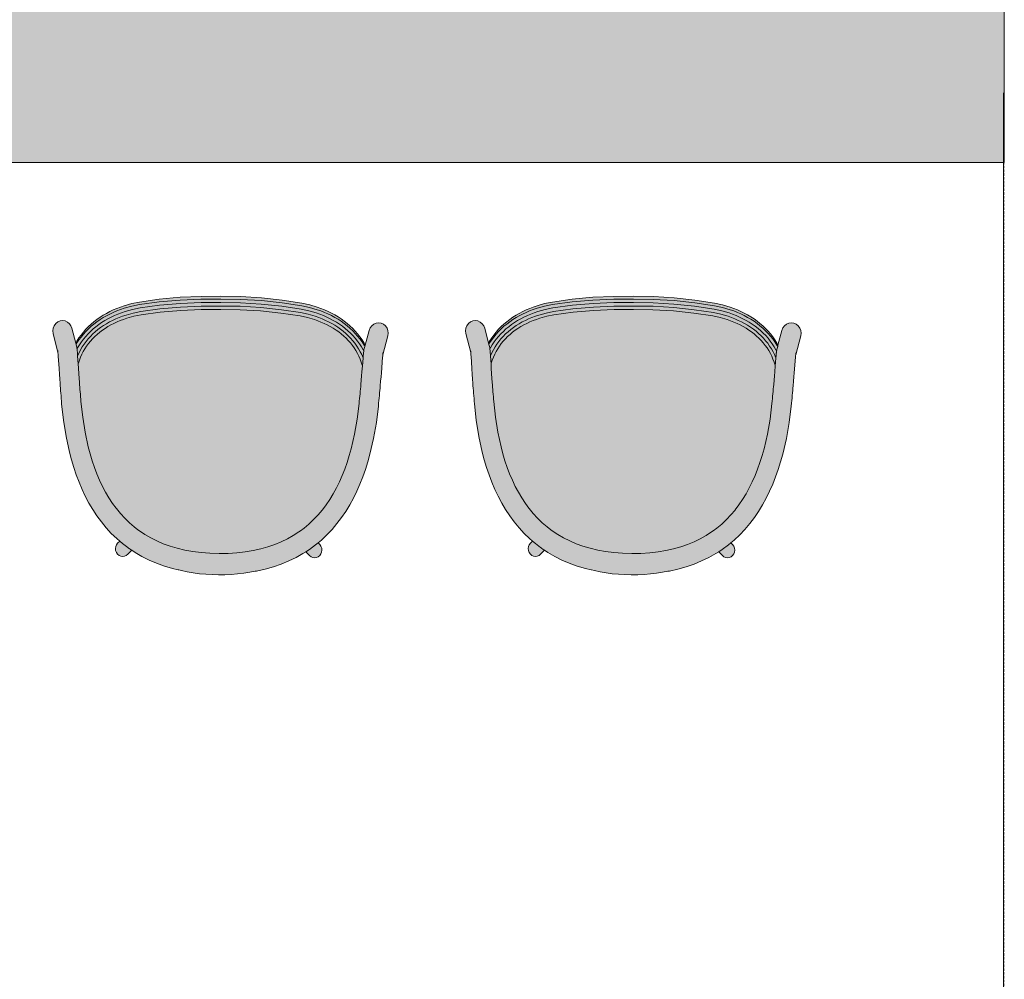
# Model space of a CAD drawing. Header units: millimetres. Extents: x 31882 to 271790, y -35693 to 24917.
# Tile 43 of 256: x 42736 to 44267, y 7756 to 9248. Entities that reach past the tile are written whole.
import ezdxf

# ---------------------------------------------------------------- set-up
doc = ezdxf.new("R2010")
doc.units = ezdxf.units.MM
doc.header["$MEASUREMENT"] = 0
doc.linetypes.add('DASHED', pattern=[19.05, 12.7, -6.35])
for name, color, linetype, lineweight in [('02_Elevation 00', 8, 'Continuous', 9), ('08_Hatch', 140, 'Continuous', 9), ('@00 Furniture', 14, 'Continuous', 15), ('Grey', 8, 'Continuous', 9)]:
    doc.layers.add(name, color=color, linetype=linetype, lineweight=lineweight)

# ---------------------------------------------------------------- blocks, each defined once
blk = doc.blocks.new('bar chair')
at = {"layer": '08_Hatch', "true_color": 0xffffff}
h = blk.add_hatch(color=7, dxfattribs=at)
h.dxf.hatch_style = 1
h.paths.add_polyline_path([(9242.5, 11904.1), (9232.4, 11900.3), (9222.5, 11896.1), (9213, 11891.6), (9203.8, 11886.7), (9195, 11881.5), (9186.5, 11875.9), (9178.4, 11869.9), (9170.7, 11863.6), (9163.4, 11856.8), (9156.4, 11849.6), (9149.9, 11842), (9145.7, 11836.5), (9143.8, 11834), (9138.1, 11825.5), (9132.9, 11816.4), (9128.1, 11806.9), (9123.8, 11796.9), (9120, 11786.3), (9116.7, 11775.2), (9114, 11763.4), (9111.8, 11751.1), (9110.1, 11738.1), (9109.1, 11724.6), (9108.7, 11710.3), (9108.9, 11696.1), (9109.7, 11682.5), (9111.2, 11669.5), (9113.2, 11657.2), (9115.8, 11645.4), (9119, 11634.2), (9122.6, 11623.6), (9126.8, 11613.5), (9131.4, 11603.9), (9136.5, 11594.8), (9142.1, 11586.2), (9143.9, 11583.7), (9148.1, 11578.1), (9154.5, 11570.4), (9161.3, 11563.1), (9168.6, 11556.2), (9176.2, 11549.8), (9176.7, 11549.4), (9184.2, 11543.7), (9192.6, 11538), (9201.4, 11532.6), (9210.5, 11527.6), (9219.9, 11523), (9229.7, 11518.7), (9239.8, 11514.7), (9250.2, 11511), (9260.8, 11507.7), (9271.6, 11504.7), (9294.3, 11499.5), (9317.6, 11495.4), (9341.8, 11492.4), (9345.5, 11492.1), (9349.4, 11491.7), (9353.2, 11491.3), (9357, 11490.9), (9360.7, 11490.6), (9364.4, 11490.3), (9368, 11489.9), (9371.5, 11489.6), (9378.3, 11489), (9384.8, 11488.5), (9390.9, 11488), (9400.2, 11487.3), (9401.5, 11487.6), (9406.3, 11489.1), (9410.9, 11490.8), (9415.4, 11492.8), (9419.8, 11494.9), (9424, 11497.4), (9428.2, 11500), (9432.1, 11502.8), (9436, 11505.9), (9439.7, 11509.2), (9443.2, 11512.6), (9446.6, 11516.3), (9449.9, 11520.1), (9453, 11524.1), (9456, 11528.3), (9458.8, 11532.7), (9461.5, 11537.2), (9464, 11541.9), (9466.3, 11546.7), (9468.5, 11551.7), (9470.5, 11556.8), (9472.3, 11562), (9475.5, 11572.9), (9477.9, 11584.1), (9482.5, 11613.9), (9485.7, 11645.6), (9487.6, 11677.4), (9488.1, 11707.7), (9488.1, 11738), (9486.6, 11769.8), (9483.8, 11801.6), (9479.7, 11831.4), (9477.4, 11842.7), (9474.4, 11853.6), (9472.6, 11858.8), (9470.7, 11863.9), (9468.6, 11868.9), (9466.3, 11873.8), (9463.9, 11878.5), (9461.3, 11883.1), (9458.5, 11887.5), (9455.6, 11891.7), (9452.5, 11895.8), (9449.3, 11899.7), (9446, 11903.4), (9442.4, 11906.9), (9438.8, 11910.2), (9435, 11913.3), (9431.1, 11916.2), (9427, 11918.9), (9422.8, 11921.4), (9418.4, 11923.6), (9413.9, 11925.6), (9409.3, 11927.4), (9404.5, 11929), (9403.3, 11929.3), (9396.8, 11928.9), (9387.9, 11928.3), (9381.4, 11927.8), (9374.6, 11927.3), (9371, 11927.1), (9367.4, 11926.8), (9363.8, 11926.5), (9360.1, 11926.2), (9356.3, 11925.9), (9352.4, 11925.6), (9348.5, 11925.3), (9344.8, 11925), (9320.6, 11922.3), (9297.2, 11918.6), (9274.5, 11913.7), (9263.6, 11910.8), (9252.9, 11907.6)])
h.paths.add_polyline_path([(9093.5, 11807.5), (9089.1, 11795.3), (9085.4, 11782.5), (9083.3, 11773.7), (9083.1, 11772.9), (9082, 11768.5), (9080.1, 11759.6), (9078.5, 11750.3), (9077.2, 11740.7), (9076.3, 11730.9), (9075.8, 11721), (9075.5, 11711.1), (9075.6, 11701.1), (9076.1, 11691.2), (9076.8, 11681.4), (9077.9, 11671.9), (9079.4, 11662.5), (9081, 11654.3), (9081.4, 11651.8), (9084.4, 11638.5), (9088, 11625.7), (9092.2, 11613.4), (9097, 11601.7), (9102.4, 11590.5), (9108.4, 11579.9), (9111.4, 11575.2), (9114.9, 11569.8), (9122, 11560.1), (9125.2, 11556.3), (9129.6, 11551.1), (9137.6, 11542.5), (9146.2, 11534.4), (9155.1, 11526.8), (9164.5, 11519.7), (9174.2, 11513.1), (9184.3, 11507), (9194.7, 11501.3), (9205.4, 11496), (9216.4, 11491.1), (9227.7, 11486.7), (9239.2, 11482.6), (9250.9, 11478.9), (9263, 11475.6), (9287.4, 11470), (9312.5, 11465.6), (9337.9, 11462.5), (9342.2, 11462), (9346.3, 11461.6), (9350.3, 11461.2), (9354.3, 11460.9), (9358.2, 11460.5), (9362, 11460.1), (9365.8, 11459.8), (9369.5, 11459.5), (9376.6, 11458.9), (9383.4, 11458.3), (9389.7, 11457.8), (9413.7, 11455.9), (9415.3, 11455.7), (9417.6, 11455.5), (9417.6, 11455.5), (9419.6, 11455.4), (9419.9, 11455.3), (9419, 11455.4), (9418, 11455.5), (9417.7, 11455.5), (9446.9, 11447.6), (9451.1, 11447), (9455.2, 11447.5), (9459.1, 11449), (9462.5, 11451.4), (9465.1, 11454.5), (9466.7, 11458.2), (9467.3, 11462.1), (9466.8, 11466), (9465.2, 11469.7), (9462.7, 11472.8), (9459.3, 11475.3), (9455.4, 11476.8), (9432.6, 11483), (9430.7, 11483.5), (9425.8, 11484.9), (9425.5, 11484.9), (9425, 11485), (9423.3, 11485.2), (9423.2, 11485.2), (9420.8, 11485.5), (9420.1, 11485.6), (9419.3, 11485.7), (9418.2, 11485.8), (9417, 11485.9), (9415.6, 11486), (9414.1, 11486.2), (9412.6, 11486.3), (9412.6, 11486.3), (9412.4, 11486.3), (9412.2, 11486.3), (9400.2, 11487.3), (9390.9, 11488), (9384.8, 11488.5), (9378.3, 11489), (9371.5, 11489.6), (9368, 11489.9), (9364.4, 11490.3), (9360.7, 11490.6), (9357, 11490.9), (9353.2, 11491.3), (9349.4, 11491.7), (9345.5, 11492.1), (9341.8, 11492.4), (9317.6, 11495.4), (9294.3, 11499.5), (9271.6, 11504.7), (9260.8, 11507.7), (9250.2, 11511), (9239.8, 11514.7), (9229.7, 11518.7), (9219.9, 11523), (9210.5, 11527.6), (9201.4, 11532.6), (9192.6, 11538), (9184.2, 11543.7), (9176.7, 11549.4), (9176.2, 11549.8), (9168.6, 11556.2), (9161.3, 11563.1), (9154.5, 11570.4), (9148.1, 11578.1), (9143.9, 11583.7), (9142.1, 11586.2), (9136.5, 11594.8), (9131.4, 11603.9), (9126.8, 11613.5), (9122.6, 11623.6), (9119, 11634.2), (9115.8, 11645.4), (9113.2, 11657.2), (9111.2, 11669.5), (9109.7, 11682.5), (9108.9, 11696.1), (9108.7, 11710.3), (9109.1, 11724.6), (9110.1, 11738.1), (9111.8, 11751.1), (9114, 11763.4), (9116.7, 11775.2), (9120, 11786.3), (9123.8, 11796.9), (9128.1, 11806.9), (9132.9, 11816.4), (9138.1, 11825.5), (9143.8, 11834), (9145.7, 11836.5), (9149.9, 11842), (9156.4, 11849.6), (9163.4, 11856.8), (9170.7, 11863.6), (9178.4, 11869.9), (9178.9, 11870.3), (9186.5, 11875.9), (9195, 11881.5), (9203.8, 11886.7), (9213, 11891.6), (9222.5, 11896.1), (9232.4, 11900.3), (9242.5, 11904.1), (9252.9, 11907.6), (9263.6, 11910.8), (9274.5, 11913.7), (9297.2, 11918.6), (9320.6, 11922.3), (9344.8, 11925), (9348.5, 11925.3), (9352.4, 11925.6), (9356.3, 11925.9), (9360.1, 11926.2), (9363.8, 11926.5), (9367.4, 11926.8), (9371, 11927.1), (9374.6, 11927.3), (9381.4, 11927.8), (9387.9, 11928.3), (9396.8, 11928.9), (9403.3, 11929.3), (9415.3, 11930.1), (9416.4, 11930.2), (9416.4, 11930.2), (9417.2, 11930.2), (9418.7, 11930.3), (9420.1, 11930.4), (9421.3, 11930.5), (9422.4, 11930.6), (9423.3, 11930.7), (9423.9, 11930.7), (9426.4, 11931), (9428.1, 11931.2), (9428.6, 11931.3), (9428.9, 11931.3), (9433.8, 11932.6), (9435.8, 11933.1), (9458.7, 11939), (9462.6, 11940.5), (9465.9, 11942.9), (9468.5, 11946), (9470.2, 11949.6), (9470.7, 11953.6), (9470.2, 11957.5), (9468.6, 11961.1), (9466.1, 11964.3), (9462.8, 11966.7), (9458.9, 11968.3), (9454.7, 11968.8), (9450.5, 11968.3), (9421.2, 11960.8), (9421.5, 11960.8), (9423.1, 11960.9), (9423.4, 11961), (9422.5, 11960.9), (9421.2, 11960.8), (9421.2, 11960.8), (9420.2, 11960.7), (9418.8, 11960.6), (9417.2, 11960.5), (9415.5, 11960.4), (9396.2, 11959.1), (9386.9, 11958.5), (9380.1, 11958), (9373, 11957.5), (9369.3, 11957.3), (9365.5, 11957), (9361.7, 11956.7), (9357.8, 11956.4), (9353.8, 11956), (9349.7, 11955.7), (9345.7, 11955.4), (9341.4, 11955), (9315.9, 11952.2), (9290.7, 11948.2), (9266.3, 11942.9), (9254.1, 11939.7), (9242.3, 11936.2), (9230.8, 11932.3), (9219.4, 11928), (9208.4, 11923.3), (9197.6, 11918.2), (9187.1, 11912.6), (9176.9, 11906.6), (9167.1, 11900.1), (9157.7, 11893.2), (9148.6, 11885.7), (9140, 11877.8), (9131.8, 11869.3), (9127.9, 11864.7), (9124.1, 11860.3), (9117.9, 11852.2), (9117.3, 11851.3), (9116.9, 11850.8), (9116.4, 11850.1), (9115.3, 11848.5), (9113.9, 11846.4), (9113.7, 11846), (9113.7, 11846), (9110.2, 11840.8), (9104.1, 11830.2), (9098.5, 11819.1)])
h.paths.add_polyline_path([(9111.4, 11575.2), (9105.6, 11569.5), (9103.7, 11567.2), (9102.5, 11564.5), (9102.1, 11561.6), (9102.4, 11558.7), (9103.6, 11556), (9105.5, 11553.6), (9108, 11551.8), (9110.9, 11550.7), (9113.9, 11550.3), (9117.1, 11550.6), (9119.9, 11551.7), (9122.4, 11553.5), (9125.2, 11556.3), (9122, 11560.1), (9114.9, 11569.8)], flags=17)
h.paths.add_polyline_path([(9116.2, 11871.3), (9113.1, 11871), (9110.2, 11869.9), (9107.7, 11868.1), (9105.8, 11865.8), (9104.6, 11863.1), (9104.1, 11860.2), (9104.5, 11857.3), (9105.7, 11854.6), (9107.6, 11852.2), (9113.7, 11846), (9113.8, 11846.1), (9113.9, 11846.4), (9115.3, 11848.5), (9116.4, 11850.1), (9116.9, 11850.8), (9117.3, 11851.3), (9117.9, 11852.2), (9124.1, 11860.3), (9127.9, 11864.7), (9124.6, 11868), (9122.2, 11869.8), (9119.3, 11870.9)], flags=17)
h.paths.add_polyline_path([(9484.9, 11832.1), (9482.5, 11843.7), (9479.4, 11854.9), (9477.6, 11860.3), (9475.6, 11865.6), (9473.4, 11870.8), (9471.1, 11875.8), (9468.6, 11880.7), (9465.9, 11885.5), (9463, 11890.1), (9460, 11894.5), (9456.8, 11898.7), (9453.4, 11902.8), (9449.9, 11906.6), (9446.2, 11910.3), (9442.4, 11913.8), (9438.4, 11917.1), (9434.2, 11920.1), (9429.9, 11923), (9425.4, 11925.6), (9420.8, 11928), (9416.1, 11930.1), (9415.7, 11930.1), (9415.3, 11930.1), (9403.3, 11929.3), (9404.5, 11929), (9409.3, 11927.4), (9413.9, 11925.6), (9418.4, 11923.6), (9422.8, 11921.4), (9427, 11918.9), (9431.1, 11916.2), (9435, 11913.3), (9438.8, 11910.2), (9442.4, 11906.9), (9446, 11903.4), (9449.3, 11899.7), (9452.5, 11895.8), (9455.6, 11891.7), (9458.5, 11887.5), (9461.3, 11883.1), (9463.9, 11878.5), (9466.3, 11873.8), (9468.6, 11868.9), (9470.7, 11863.9), (9472.6, 11858.8), (9474.4, 11853.6), (9477.4, 11842.7), (9479.7, 11831.4), (9483.8, 11801.6), (9486.6, 11769.8), (9488.1, 11738), (9488.1, 11707.7), (9487.6, 11677.4), (9485.7, 11645.6), (9482.5, 11613.9), (9477.9, 11584.1), (9475.5, 11572.9), (9472.3, 11562), (9470.5, 11556.8), (9468.5, 11551.7), (9466.3, 11546.7), (9464, 11541.9), (9461.5, 11537.2), (9458.8, 11532.7), (9456, 11528.3), (9453, 11524.1), (9449.9, 11520.1), (9446.6, 11516.3), (9443.2, 11512.6), (9439.7, 11509.2), (9436, 11505.9), (9432.1, 11502.8), (9428.2, 11500), (9424, 11497.4), (9419.8, 11494.9), (9415.4, 11492.8), (9410.9, 11490.8), (9406.3, 11489.1), (9401.5, 11487.6), (9400.2, 11487.3), (9412.2, 11486.3), (9412.4, 11486.3), (9412.6, 11486.3), (9412.6, 11486.3), (9413, 11486.3), (9417.8, 11488.3), (9422.4, 11490.7), (9426.9, 11493.2), (9431.2, 11496), (9435.4, 11499), (9439.5, 11502.2), (9443.4, 11505.7), (9447.1, 11509.3), (9450.7, 11513.1), (9454.1, 11517.1), (9457.4, 11521.3), (9460.4, 11525.7), (9463.4, 11530.2), (9466.1, 11534.9), (9468.7, 11539.8), (9471.1, 11544.8), (9473.4, 11549.9), (9475.5, 11555.2), (9477.4, 11560.6), (9480.6, 11571.7), (9483.1, 11583.3), (9487.7, 11613.3), (9491, 11645.2), (9492.9, 11677.2), (9493.3, 11707.6), (9493.3, 11738.1), (9491.8, 11770.1), (9489, 11802.1)])
h.paths.add_polyline_path([(9490.3, 11833), (9487.9, 11844.9), (9484.7, 11856.4), (9482.8, 11862), (9480.8, 11867.5), (9478.5, 11872.8), (9476.1, 11878), (9473.5, 11883.1), (9470.7, 11888), (9467.7, 11892.8), (9464.5, 11897.4), (9461.2, 11901.8), (9457.7, 11906), (9454, 11910.1), (9450.1, 11914), (9446.1, 11917.6), (9441.9, 11921.1), (9437.5, 11924.3), (9433, 11927.3), (9428.2, 11930.1), (9426.4, 11931), (9423.9, 11930.7), (9423.3, 11930.7), (9422.4, 11930.6), (9421.3, 11930.5), (9420.1, 11930.4), (9418.7, 11930.3), (9417.2, 11930.2), (9416.7, 11930.2), (9416.4, 11930.2), (9416.1, 11930.1), (9420.8, 11928), (9425.4, 11925.6), (9429.9, 11923), (9434.2, 11920.1), (9438.4, 11917.1), (9442.4, 11913.8), (9446.2, 11910.3), (9449.9, 11906.6), (9453.4, 11902.8), (9456.8, 11898.7), (9460, 11894.5), (9463, 11890.1), (9465.9, 11885.5), (9468.6, 11880.7), (9471.1, 11875.8), (9473.4, 11870.8), (9475.6, 11865.6), (9477.6, 11860.3), (9479.4, 11854.9), (9482.5, 11843.7), (9484.9, 11832.1), (9489, 11802.1), (9491.8, 11770.1), (9493.3, 11738.1), (9493.3, 11707.6), (9492.9, 11677.2), (9491, 11645.2), (9487.7, 11613.3), (9483.1, 11583.3), (9480.6, 11571.7), (9477.4, 11560.6), (9475.5, 11555.2), (9473.4, 11549.9), (9471.1, 11544.8), (9468.7, 11539.8), (9466.1, 11534.9), (9463.4, 11530.2), (9460.4, 11525.7), (9457.4, 11521.3), (9454.1, 11517.1), (9450.7, 11513.1), (9447.1, 11509.3), (9443.4, 11505.7), (9439.5, 11502.2), (9435.4, 11499), (9431.2, 11496), (9426.9, 11493.2), (9422.4, 11490.7), (9417.8, 11488.3), (9413, 11486.3), (9413.3, 11486.2), (9413.6, 11486.2), (9414.1, 11486.2), (9415.6, 11486), (9417, 11485.9), (9418.2, 11485.8), (9419.3, 11485.7), (9420.1, 11485.6), (9420.8, 11485.5), (9423.2, 11485.2), (9425.1, 11486.2), (9429.9, 11488.9), (9434.5, 11491.8), (9438.9, 11495), (9443.2, 11498.4), (9447.3, 11502), (9451.2, 11505.8), (9454.9, 11509.8), (9458.5, 11514), (9461.9, 11518.4), (9465.1, 11522.9), (9468.2, 11527.6), (9471, 11532.5), (9473.7, 11537.5), (9476.2, 11542.7), (9478.6, 11548), (9480.7, 11553.5), (9482.7, 11559.1), (9486, 11570.5), (9488.6, 11582.4), (9493.2, 11612.7), (9496.5, 11644.8), (9498.4, 11677), (9498.9, 11707.6), (9498.8, 11738.2), (9497.4, 11770.4), (9494.5, 11802.6)])
h.paths.add_polyline_path([(9495.5, 11833.7), (9493, 11845.9), (9489.8, 11857.7), (9487.8, 11863.5), (9485.7, 11869.2), (9483.4, 11874.7), (9480.9, 11880.1), (9478.2, 11885.3), (9475.3, 11890.4), (9472.2, 11895.3), (9468.9, 11900.1), (9465.4, 11904.7), (9461.8, 11909.1), (9457.9, 11913.4), (9453.9, 11917.4), (9449.6, 11921.2), (9445.2, 11924.9), (9440.6, 11928.2), (9435.9, 11931.4), (9433.8, 11932.6), (9428.9, 11931.3), (9428.6, 11931.3), (9428.1, 11931.2), (9426.4, 11931), (9428.2, 11930.1), (9433, 11927.3), (9437.5, 11924.3), (9441.9, 11921.1), (9446.1, 11917.6), (9450.1, 11914), (9454, 11910.1), (9457.7, 11906), (9461.2, 11901.8), (9464.5, 11897.4), (9467.7, 11892.8), (9470.7, 11888), (9473.5, 11883.1), (9476.1, 11878), (9478.5, 11872.8), (9480.8, 11867.5), (9482.8, 11862), (9484.7, 11856.4), (9487.9, 11844.9), (9490.3, 11833), (9494.5, 11802.6), (9497.4, 11770.4), (9498.8, 11738.2), (9498.9, 11707.6), (9498.4, 11677), (9496.5, 11644.8), (9493.2, 11612.7), (9488.6, 11582.4), (9486, 11570.5), (9482.7, 11559.1), (9480.7, 11553.5), (9478.6, 11548), (9476.2, 11542.7), (9473.7, 11537.5), (9471, 11532.5), (9468.2, 11527.6), (9465.1, 11522.9), (9461.9, 11518.4), (9458.5, 11514), (9454.9, 11509.8), (9451.2, 11505.8), (9447.3, 11502), (9443.2, 11498.4), (9438.9, 11495), (9434.5, 11491.8), (9429.9, 11488.9), (9425.1, 11486.2), (9423.3, 11485.2), (9425, 11485), (9425.5, 11484.9), (9425.8, 11484.9), (9430.7, 11483.5), (9432.7, 11484.7), (9437.6, 11487.8), (9442.2, 11491.1), (9446.7, 11494.7), (9450.9, 11498.5), (9455, 11502.4), (9459, 11506.6), (9462.7, 11511), (9466.2, 11515.5), (9469.6, 11520.3), (9472.7, 11525.2), (9475.7, 11530.2), (9478.5, 11535.4), (9481.1, 11540.8), (9483.4, 11546.2), (9485.7, 11551.9), (9487.7, 11557.6), (9491.1, 11569.4), (9493.8, 11581.6), (9498.4, 11612.1), (9501.7, 11644.4), (9503.7, 11676.9), (9504.1, 11707.6), (9504.1, 11738.3), (9502.6, 11770.7), (9499.7, 11803.1)])
h.paths.add_polyline_path([(9499.6, 11833.7), (9497.1, 11845.9), (9493.8, 11857.7), (9491.8, 11863.5), (9489.6, 11869.1), (9487.3, 11874.7), (9484.7, 11880), (9481.9, 11885.3), (9479, 11890.4), (9475.8, 11895.3), (9472.5, 11900.1), (9468.9, 11904.7), (9465.2, 11909.1), (9461.3, 11913.4), (9457.2, 11917.4), (9452.8, 11921.2), (9448.3, 11924.8), (9443.7, 11928.2), (9438.8, 11931.4), (9435.8, 11933.1), (9433.8, 11932.6), (9435.9, 11931.4), (9440.6, 11928.2), (9445.2, 11924.9), (9449.6, 11921.2), (9453.9, 11917.4), (9457.9, 11913.4), (9461.8, 11909.1), (9465.4, 11904.7), (9468.9, 11900.1), (9472.2, 11895.3), (9475.3, 11890.4), (9478.2, 11885.3), (9480.9, 11880.1), (9483.4, 11874.7), (9485.7, 11869.2), (9487.8, 11863.5), (9489.8, 11857.7), (9493, 11845.9), (9495.5, 11833.7), (9499.7, 11803.1), (9502.6, 11770.7), (9504.1, 11738.3), (9504.1, 11707.6), (9503.7, 11676.9), (9501.7, 11644.4), (9498.4, 11612.1), (9493.8, 11581.6), (9491.1, 11569.4), (9487.7, 11557.6), (9485.7, 11551.9), (9483.4, 11546.2), (9481.1, 11540.8), (9478.5, 11535.4), (9475.7, 11530.2), (9472.7, 11525.2), (9469.6, 11520.3), (9466.2, 11515.5), (9462.7, 11511), (9459, 11506.6), (9455, 11502.4), (9450.9, 11498.5), (9446.7, 11494.7), (9442.2, 11491.1), (9437.6, 11487.8), (9432.7, 11484.7), (9430.7, 11483.5), (9432.6, 11483), (9435.7, 11484.7), (9440.6, 11487.8), (9445.3, 11491.1), (9449.9, 11494.7), (9454.2, 11498.4), (9458.4, 11502.4), (9462.4, 11506.6), (9466.2, 11511), (9469.8, 11515.5), (9473.2, 11520.2), (9476.4, 11525.1), (9479.5, 11530.2), (9482.3, 11535.4), (9484.9, 11540.7), (9487.4, 11546.2), (9489.6, 11551.8), (9491.7, 11557.6), (9495.2, 11569.3), (9497.9, 11581.5), (9502.6, 11612.1), (9506, 11644.4), (9508, 11676.8), (9508.5, 11707.5), (9508.4, 11738.2), (9506.9, 11770.7), (9504, 11803.1)])
at = {"layer": '@00 Furniture'}
for p, q in [((9396.2, 11959.1, 0), (9386.9, 11958.5, 0)), ((9415.5, 11960.4, 0), (9396.2, 11959.1, 0)), ((9417.2, 11960.5, 0), (9415.5, 11960.4, 0)), ((9418.8, 11960.6, 0), (9417.2, 11960.5, 0)), ((9420.2, 11960.7, 0), (9418.8, 11960.6, 0)), ((9421.2, 11960.8, 0), (9420.2, 11960.7, 0)), ((9421.2, 11960.8, 0), (9450.5, 11968.3, 0)), ((9421.5, 11960.8, 0), (9421.2, 11960.8, 0)), ((9422.5, 11960.9, 0), (9421.5, 11960.8, 0)), ((9423.4, 11961, 0), (9422.5, 11960.9, 0)), ((9424.1, 11961, 0), (9423.4, 11961, 0)), ((9450.5, 11968.3, 0), (9454.7, 11968.8, 0)), ((9454.7, 11968.8, 0), (9458.9, 11968.3, 0)), ((9462.8, 11966.7, 0), (9458.9, 11968.3, 0)), ((9466.1, 11964.3, 0), (9462.8, 11966.7, 0)), ((9468.6, 11961.1, 0), (9466.1, 11964.3, 0)), ((9470.2, 11957.5, 0), (9468.6, 11961.1, 0)), ((9290.7, 11948.2, 0), (9266.3, 11942.9, 0)), ((9315.9, 11952.2, 0), (9290.7, 11948.2, 0)), ((9341.4, 11955, 0), (9315.9, 11952.2, 0)), ((9345.7, 11955.4, 0), (9341.4, 11955, 0)), ((9349.7, 11955.7, 0), (9345.7, 11955.4, 0)), ((9353.8, 11956, 0), (9349.7, 11955.7, 0)), ((9357.8, 11956.4, 0), (9353.8, 11956, 0)), ((9361.7, 11956.7, 0), (9357.8, 11956.4, 0)), ((9365.5, 11957, 0), (9361.7, 11956.7, 0)), ((9369.3, 11957.3, 0), (9365.5, 11957, 0)), ((9373, 11957.5, 0), (9369.3, 11957.3, 0)), ((9373, 11957.5, 0), (9380.1, 11958, 0)), ((9380.1, 11958, 0), (9386.9, 11958.5, 0)), ((9465.9, 11942.9, 0), (9468.5, 11946, 0)), ((9468.5, 11946, 0), (9470.2, 11949.6, 0)), ((9470.7, 11953.6, 0), (9470.2, 11957.5, 0)), ((9470.2, 11949.6, 0), (9470.7, 11953.6, 0)), ((9230.8, 11932.3, 0), (9219.4, 11928, 0)), ((9242.3, 11936.2, 0), (9230.8, 11932.3, 0)), ((9254.1, 11939.7, 0), (9242.3, 11936.2, 0)), ((9266.3, 11942.9, 0), (9254.1, 11939.7, 0)), ((9381.4, 11927.8, 0), (9387.9, 11928.3, 0)), ((9396.8, 11928.9, 0), (9387.9, 11928.3, 0)), ((9403.3, 11929.3, 0), (9396.8, 11928.9, 0)), ((9415.3, 11930.1, 0), (9403.3, 11929.3, 0)), ((9403.3, 11929.3, 0), (9404.5, 11929, 0)), ((9404.5, 11929, 0), (9409.3, 11927.4, 0)), ((9415.3, 11930.1, 0), (9415.7, 11930.1, 0)), ((9415.7, 11930.1, 0), (9416.1, 11930.1, 0)), ((9416.1, 11930.1, 0), (9416.4, 11930.2, 0)), ((9416.1, 11930.1, 0), (9420.8, 11928, 0)), ((9416.4, 11930.2, 0), (9416.7, 11930.2, 0)), ((9416.7, 11930.2, 0), (9417.2, 11930.2, 0)), ((9417.2, 11930.2, 0), (9418.7, 11930.3, 0)), ((9418.7, 11930.3, 0), (9420.1, 11930.4, 0)), ((9420.1, 11930.4, 0), (9421.3, 11930.5, 0)), ((9421.3, 11930.5, 0), (9422.4, 11930.6, 0)), ((9422.4, 11930.6, 0), (9423.3, 11930.7, 0)), ((9423.3, 11930.7, 0), (9423.9, 11930.7, 0)), ((9423.9, 11930.7, 0), (9426.4, 11931, 0)), ((9426.4, 11931, 0), (9428.1, 11931.2, 0)), ((9428.2, 11930.1, 0), (9426.4, 11931, 0)), ((9428.6, 11931.3, 0), (9428.1, 11931.2, 0)), ((9433, 11927.3, 0), (9428.2, 11930.1, 0)), ((9428.9, 11931.3, 0), (9428.6, 11931.3, 0)), ((9433.8, 11932.6, 0), (9428.9, 11931.3, 0)), ((9435.8, 11933.1, 0), (9433.8, 11932.6, 0)), ((9433.8, 11932.6, 0), (9435.9, 11931.4, 0)), ((9458.7, 11939, 0), (9435.8, 11933.1, 0)), ((9435.8, 11933.1, 0), (9438.8, 11931.4, 0)), ((9435.9, 11931.4, 0), (9440.6, 11928.2, 0)), ((9438.8, 11931.4, 0), (9443.7, 11928.2, 0)), ((9440.6, 11928.2, 0), (9445.2, 11924.9, 0)), ((9443.7, 11928.2, 0), (9448.3, 11924.8, 0)), ((9458.7, 11939, 0), (9462.6, 11940.5, 0)), ((9462.6, 11940.5, 0), (9465.9, 11942.9, 0)), ((9197.6, 11918.2, 0), (9187.1, 11912.6, 0)), ((9208.4, 11923.3, 0), (9197.6, 11918.2, 0)), ((9219.4, 11928, 0), (9208.4, 11923.3, 0)), ((9263.6, 11910.8, 0), (9274.5, 11913.7, 0)), ((9274.5, 11913.7, 0), (9297.2, 11918.6, 0)), ((9297.2, 11918.6, 0), (9320.6, 11922.3, 0)), ((9320.6, 11922.3, 0), (9344.8, 11925, 0)), ((9344.8, 11925, 0), (9348.5, 11925.3, 0)), ((9348.5, 11925.3, 0), (9352.4, 11925.6, 0)), ((9352.4, 11925.6, 0), (9356.3, 11925.9, 0)), ((9356.3, 11925.9, 0), (9360.1, 11926.2, 0)), ((9360.1, 11926.2, 0), (9363.8, 11926.5, 0)), ((9363.8, 11926.5, 0), (9367.4, 11926.8, 0)), ((9367.4, 11926.8, 0), (9371, 11927.1, 0)), ((9371, 11927.1, 0), (9374.6, 11927.3, 0)), ((9374.6, 11927.3, 0), (9381.4, 11927.8, 0)), ((9409.3, 11927.4, 0), (9413.9, 11925.6, 0)), ((9413.9, 11925.6, 0), (9418.4, 11923.6, 0)), ((9418.4, 11923.6, 0), (9422.8, 11921.4, 0)), ((9420.8, 11928, 0), (9425.4, 11925.6, 0)), ((9422.8, 11921.4, 0), (9427, 11918.9, 0)), ((9425.4, 11925.6, 0), (9429.9, 11923, 0)), ((9427, 11918.9, 0), (9431.1, 11916.2, 0)), ((9429.9, 11923, 0), (9434.2, 11920.1, 0)), ((9431.1, 11916.2, 0), (9435, 11913.3, 0)), ((9437.5, 11924.3, 0), (9433, 11927.3, 0)), ((9434.2, 11920.1, 0), (9438.4, 11917.1, 0)), ((9435, 11913.3, 0), (9438.8, 11910.2, 0)), ((9441.9, 11921.1, 0), (9437.5, 11924.3, 0)), ((9438.4, 11917.1, 0), (9442.4, 11913.8, 0)), ((9446.1, 11917.6, 0), (9441.9, 11921.1, 0)), ((9442.4, 11913.8, 0), (9446.2, 11910.3, 0)), ((9445.2, 11924.9, 0), (9449.6, 11921.2, 0)), ((9450.1, 11914, 0), (9446.1, 11917.6, 0)), ((9448.3, 11924.8, 0), (9452.8, 11921.2, 0)), ((9449.6, 11921.2, 0), (9453.9, 11917.4, 0)), ((9454, 11910.1, 0), (9450.1, 11914, 0)), ((9452.8, 11921.2, 0), (9457.2, 11917.4, 0)), ((9453.9, 11917.4, 0), (9457.9, 11913.4, 0)), ((9457.2, 11917.4, 0), (9461.3, 11913.4, 0)), ((9457.9, 11913.4, 0), (9461.8, 11909.1, 0)), ((9461.3, 11913.4, 0), (9465.2, 11909.1, 0)), ((9167.1, 11900.1, 0), (9157.7, 11893.2, 0)), ((9176.9, 11906.6, 0), (9167.1, 11900.1, 0)), ((9187.1, 11912.6, 0), (9176.9, 11906.6, 0)), ((9222.5, 11896.1, 0), (9232.4, 11900.3, 0)), ((9232.4, 11900.3, 0), (9242.5, 11904.1, 0)), ((9242.5, 11904.1, 0), (9252.9, 11907.6, 0)), ((9252.9, 11907.6, 0), (9263.6, 11910.8, 0)), ((9438.8, 11910.2, 0), (9442.4, 11906.9, 0)), ((9442.4, 11906.9, 0), (9446, 11903.4, 0)), ((9446, 11903.4, 0), (9449.3, 11899.7, 0)), ((9446.2, 11910.3, 0), (9449.9, 11906.6, 0)), ((9449.3, 11899.7, 0), (9452.5, 11895.8, 0)), ((9449.9, 11906.6, 0), (9453.4, 11902.8, 0)), ((9453.4, 11902.8, 0), (9456.8, 11898.7, 0)), ((9457.7, 11906, 0), (9454, 11910.1, 0)), ((9456.8, 11898.7, 0), (9460, 11894.5, 0)), ((9461.2, 11901.8, 0), (9457.7, 11906, 0)), ((9464.5, 11897.4, 0), (9461.2, 11901.8, 0)), ((9461.8, 11909.1, 0), (9465.4, 11904.7, 0)), ((9465.2, 11909.1, 0), (9468.9, 11904.7, 0)), ((9465.4, 11904.7, 0), (9468.9, 11900.1, 0)), ((9468.9, 11904.7, 0), (9472.5, 11900.1, 0)), ((9468.9, 11900.1, 0), (9472.2, 11895.3, 0)), ((9472.5, 11900.1, 0), (9475.8, 11895.3, 0)), ((9148.6, 11885.7, 0), (9140, 11877.8, 0)), ((9157.7, 11893.2, 0), (9148.6, 11885.7, 0)), ((9195, 11881.5, 0), (9203.8, 11886.7, 0)), ((9203.8, 11886.7, 0), (9213, 11891.6, 0)), ((9213, 11891.6, 0), (9222.5, 11896.1, 0)), ((9452.5, 11895.8, 0), (9455.6, 11891.7, 0)), ((9455.6, 11891.7, 0), (9458.5, 11887.5, 0)), ((9458.5, 11887.5, 0), (9461.3, 11883.1, 0)), ((9460, 11894.5, 0), (9463, 11890.1, 0)), ((9461.3, 11883.1, 0), (9463.9, 11878.5, 0)), ((9463, 11890.1, 0), (9465.9, 11885.5, 0)), ((9467.7, 11892.8, 0), (9464.5, 11897.4, 0)), ((9465.9, 11885.5, 0), (9468.6, 11880.7, 0)), ((9470.7, 11888, 0), (9467.7, 11892.8, 0)), ((9473.5, 11883.1, 0), (9470.7, 11888, 0)), ((9472.2, 11895.3, 0), (9475.3, 11890.4, 0)), ((9476.1, 11878, 0), (9473.5, 11883.1, 0)), ((9475.3, 11890.4, 0), (9478.2, 11885.3, 0)), ((9475.8, 11895.3, 0), (9479, 11890.4, 0)), ((9478.2, 11885.3, 0), (9480.9, 11880.1, 0)), ((9479, 11890.4, 0), (9481.9, 11885.3, 0)), ((9481.9, 11885.3, 0), (9484.7, 11880, 0)), ((9107.7, 11868.1, 0), (9105.8, 11865.8, 0)), ((9110.2, 11869.9, 0), (9107.7, 11868.1, 0)), ((9113.1, 11871, 0), (9110.2, 11869.9, 0)), ((9113.1, 11871, 0), (9116.2, 11871.3, 0)), ((9116.2, 11871.3, 0), (9119.3, 11870.9, 0)), ((9122.2, 11869.8, 0), (9119.3, 11870.9, 0)), ((9124.6, 11868, 0), (9122.2, 11869.8, 0)), ((9124.6, 11868, 0), (9127.9, 11864.7, 0)), ((9131.8, 11869.3, 0), (9127.9, 11864.7, 0)), ((9140, 11877.8, 0), (9131.8, 11869.3, 0)), ((9170.7, 11863.6, 0), (9178.4, 11869.9, 0)), ((9178.4, 11869.9, 0), (9178.9, 11870.3, 0)), ((9178.9, 11870.3, 0), (9186.5, 11875.9, 0)), ((9186.5, 11875.9, 0), (9195, 11881.5, 0)), ((9463.9, 11878.5, 0), (9466.3, 11873.8, 0)), ((9466.3, 11873.8, 0), (9468.6, 11868.9, 0)), ((9468.6, 11880.7, 0), (9471.1, 11875.8, 0)), ((9468.6, 11868.9, 0), (9470.7, 11863.9, 0)), ((9471.1, 11875.8, 0), (9473.4, 11870.8, 0)), ((9473.4, 11870.8, 0), (9475.6, 11865.6, 0)), ((9478.5, 11872.8, 0), (9476.1, 11878, 0)), ((9480.8, 11867.5, 0), (9478.5, 11872.8, 0)), ((9482.8, 11862, 0), (9480.8, 11867.5, 0)), ((9480.9, 11880.1, 0), (9483.4, 11874.7, 0)), ((9483.4, 11874.7, 0), (9485.7, 11869.2, 0)), ((9484.7, 11880, 0), (9487.3, 11874.7, 0)), ((9485.7, 11869.2, 0), (9487.8, 11863.5, 0)), ((9487.3, 11874.7, 0), (9489.6, 11869.1, 0)), ((9489.6, 11869.1, 0), (9491.8, 11863.5, 0)), ((9104.6, 11863.1, 0), (9104.1, 11860.2, 0)), ((9104.1, 11860.2, 0), (9104.5, 11857.3, 0)), ((9104.5, 11857.3, 0), (9105.7, 11854.6, 0)), ((9105.8, 11865.8, 0), (9104.6, 11863.1, 0)), ((9105.7, 11854.6, 0), (9107.6, 11852.2, 0)), ((9113.7, 11846, 0), (9107.6, 11852.2, 0)), ((9117.3, 11851.3, 0), (9117.9, 11852.2, 0)), ((9124.1, 11860.3, 0), (9117.9, 11852.2, 0)), ((9117.9, 11852.2, 0), (9118.2, 11852.8, 0)), ((9127.9, 11864.7, 0), (9124.1, 11860.3, 0)), ((9156.4, 11849.6, 0), (9163.4, 11856.8, 0)), ((9163.4, 11856.8, 0), (9170.7, 11863.6, 0)), ((9470.7, 11863.9, 0), (9472.6, 11858.8, 0)), ((9472.6, 11858.8, 0), (9474.4, 11853.6, 0)), ((9474.4, 11853.6, 0), (9477.4, 11842.7, 0)), ((9475.6, 11865.6, 0), (9477.6, 11860.3, 0)), ((9477.6, 11860.3, 0), (9479.4, 11854.9, 0)), ((9479.4, 11854.9, 0), (9482.5, 11843.7, 0)), ((9484.7, 11856.4, 0), (9482.8, 11862, 0)), ((9487.9, 11844.9, 0), (9484.7, 11856.4, 0)), ((9487.8, 11863.5, 0), (9489.8, 11857.7, 0)), ((9489.8, 11857.7, 0), (9493, 11845.9, 0)), ((9491.8, 11863.5, 0), (9493.8, 11857.7, 0)), ((9493.8, 11857.7, 0), (9497.1, 11845.9, 0)), ((9110.2, 11840.8, 0), (9104.1, 11830.2, 0)), ((9113.7, 11846, 0), (9110.2, 11840.8, 0)), ((9113.8, 11846.1, 0), (9113.7, 11846, 0)), ((9113.8, 11846.1, 0), (9113.9, 11846.4, 0)), ((9113.9, 11846.4, 0), (9115.3, 11848.5, 0)), ((9115.3, 11848.5, 0), (9116.4, 11850.1, 0)), ((9116.9, 11850.8, 0), (9116.4, 11850.1, 0)), ((9117.3, 11851.3, 0), (9116.9, 11850.8, 0)), ((9143.8, 11834, 0), (9145.7, 11836.5, 0)), ((9145.7, 11836.5, 0), (9149.9, 11842, 0)), ((9149.9, 11842, 0), (9156.4, 11849.6, 0)), ((9477.4, 11842.7, 0), (9479.7, 11831.4, 0)), ((9482.5, 11843.7, 0), (9484.9, 11832.1, 0)), ((9490.3, 11833, 0), (9487.9, 11844.9, 0)), ((9493, 11845.9, 0), (9495.5, 11833.7, 0)), ((9497.1, 11845.9, 0), (9499.6, 11833.7, 0)), ((9104.1, 11830.2, 0), (9098.5, 11819.1, 0)), ((9132.9, 11816.4, 0), (9138.1, 11825.5, 0)), ((9138.1, 11825.5, 0), (9143.8, 11834, 0)), ((9479.7, 11831.4, 0), (9483.8, 11801.6, 0)), ((9484.9, 11832.1, 0), (9489, 11802.1, 0)), ((9494.5, 11802.6, 0), (9490.3, 11833, 0)), ((9495.5, 11833.7, 0), (9499.7, 11803.1, 0)), ((9499.6, 11833.7, 0), (9504, 11803.1, 0)), ((9093.5, 11807.5, 0), (9089.1, 11795.3, 0)), ((9098.5, 11819.1, 0), (9093.5, 11807.5, 0)), ((9123.8, 11796.9, 0), (9128.1, 11806.9, 0)), ((9128.1, 11806.9, 0), (9132.9, 11816.4, 0)), ((9089.1, 11795.3, 0), (9085.4, 11782.5, 0)), ((9120, 11786.3, 0), (9123.8, 11796.9, 0)), ((9483.8, 11801.6, 0), (9486.6, 11769.8, 0)), ((9489, 11802.1, 0), (9491.8, 11770.1, 0)), ((9497.4, 11770.4, 0), (9494.5, 11802.6, 0)), ((9499.7, 11803.1, 0), (9502.6, 11770.7, 0)), ((9504, 11803.1, 0), (9506.9, 11770.7, 0)), ((9085.4, 11782.5, 0), (9083.3, 11773.7, 0)), ((9114, 11763.4, 0), (9116.7, 11775.2, 0)), ((9116.7, 11775.2, 0), (9120, 11786.3, 0)), ((9080.1, 11759.6, 0), (9082, 11768.5, 0)), ((9082, 11768.5, 0), (9083.1, 11772.9, 0)), ((9083.1, 11772.9, 0), (9083.3, 11773.7, 0)), ((9111.8, 11751.1, 0), (9114, 11763.4, 0)), ((9486.6, 11769.8, 0), (9488.1, 11738, 0)), ((9491.8, 11770.1, 0), (9493.3, 11738.1, 0)), ((9498.8, 11738.2, 0), (9497.4, 11770.4, 0)), ((9502.6, 11770.7, 0), (9504.1, 11738.3, 0)), ((9506.9, 11770.7, 0), (9508.4, 11738.2, 0)), ((9077.2, 11740.7, 0), (9078.5, 11750.3, 0)), ((9078.5, 11750.3, 0), (9080.1, 11759.6, 0)), ((9110.1, 11738.1, 0), (9111.8, 11751.1, 0)), ((9075.8, 11721, 0), (9076.3, 11730.9, 0)), ((9076.3, 11730.9, 0), (9077.2, 11740.7, 0)), ((9109.1, 11724.6, 0), (9110.1, 11738.1, 0)), ((9488.1, 11738, 0), (9488.1, 11707.7, 0)), ((9493.3, 11738.1, 0), (9493.3, 11707.6, 0)), ((9498.9, 11707.6, 0), (9498.8, 11738.2, 0)), ((9504.1, 11738.3, 0), (9504.1, 11707.6, 0)), ((9508.4, 11738.2, 0), (9508.5, 11707.5, 0)), ((9075.5, 11711.1, 0), (9075.8, 11721, 0)), ((9108.7, 11710.3, 0), (9109.1, 11724.6, 0)), ((9075.6, 11701.1, 0), (9075.5, 11711.1, 0)), ((9076.1, 11691.2, 0), (9075.6, 11701.1, 0)), ((9108.9, 11696.1, 0), (9108.7, 11710.3, 0)), ((9488.1, 11707.7, 0), (9487.6, 11677.4, 0)), ((9493.3, 11707.6, 0), (9492.9, 11677.2, 0)), ((9498.4, 11677, 0), (9498.9, 11707.6, 0)), ((9504.1, 11707.6, 0), (9503.7, 11676.9, 0)), ((9508.5, 11707.5, 0), (9508, 11676.8, 0)), ((9076.8, 11681.4, 0), (9076.1, 11691.2, 0)), ((9109.7, 11682.5, 0), (9108.9, 11696.1, 0)), ((9077.9, 11671.9, 0), (9076.8, 11681.4, 0)), ((9079.4, 11662.5, 0), (9077.9, 11671.9, 0)), ((9111.2, 11669.5, 0), (9109.7, 11682.5, 0)), ((9113.2, 11657.2, 0), (9111.2, 11669.5, 0)), ((9487.6, 11677.4, 0), (9485.7, 11645.6, 0)), ((9492.9, 11677.2, 0), (9491, 11645.2, 0)), ((9496.5, 11644.8, 0), (9498.4, 11677, 0)), ((9503.7, 11676.9, 0), (9501.7, 11644.4, 0)), ((9508, 11676.8, 0), (9506, 11644.4, 0)), ((9081, 11654.3, 0), (9079.4, 11662.5, 0)), ((9081, 11654.3, 0), (9081.4, 11651.8, 0)), ((9115.8, 11645.4, 0), (9113.2, 11657.2, 0)), ((9081.4, 11651.8, 0), (9084.4, 11638.5, 0)), ((9084.4, 11638.5, 0), (9088, 11625.7, 0)), ((9119, 11634.2, 0), (9115.8, 11645.4, 0)), ((9485.7, 11645.6, 0), (9482.5, 11613.9, 0)), ((9491, 11645.2, 0), (9487.7, 11613.3, 0)), ((9493.2, 11612.7, 0), (9496.5, 11644.8, 0)), ((9501.7, 11644.4, 0), (9498.4, 11612.1, 0)), ((9506, 11644.4, 0), (9502.6, 11612.1, 0)), ((9088, 11625.7, 0), (9092.2, 11613.4, 0)), ((9122.6, 11623.6, 0), (9119, 11634.2, 0)), ((9126.8, 11613.5, 0), (9122.6, 11623.6, 0)), ((9092.2, 11613.4, 0), (9097, 11601.7, 0)), ((9131.4, 11603.9, 0), (9126.8, 11613.5, 0)), ((9482.5, 11613.9, 0), (9477.9, 11584.1, 0)), ((9487.7, 11613.3, 0), (9483.1, 11583.3, 0)), ((9488.6, 11582.4, 0), (9493.2, 11612.7, 0)), ((9498.4, 11612.1, 0), (9493.8, 11581.6, 0)), ((9502.6, 11612.1, 0), (9497.9, 11581.5, 0)), ((9097, 11601.7, 0), (9102.4, 11590.5, 0)), ((9136.5, 11594.8, 0), (9131.4, 11603.9, 0)), ((9142.1, 11586.2, 0), (9136.5, 11594.8, 0)), ((9102.4, 11590.5, 0), (9108.4, 11579.9, 0)), ((9108.4, 11579.9, 0), (9111.4, 11575.2, 0)), ((9143.9, 11583.7, 0), (9142.1, 11586.2, 0)), ((9148.1, 11578.1, 0), (9143.9, 11583.7, 0)), ((9154.5, 11570.4, 0), (9148.1, 11578.1, 0)), ((9477.9, 11584.1, 0), (9475.5, 11572.9, 0)), ((9483.1, 11583.3, 0), (9480.6, 11571.7, 0)), ((9486, 11570.5, 0), (9488.6, 11582.4, 0)), ((9493.8, 11581.6, 0), (9491.1, 11569.4, 0)), ((9497.9, 11581.5, 0), (9495.2, 11569.3, 0)), ((9102.5, 11564.5, 0), (9102.1, 11561.6, 0)), ((9102.1, 11561.6, 0), (9102.4, 11558.7, 0)), ((9103.7, 11567.2, 0), (9102.5, 11564.5, 0)), ((9105.6, 11569.5, 0), (9103.7, 11567.2, 0)), ((9105.6, 11569.5, 0), (9111.4, 11575.2, 0)), ((9111.4, 11575.2, 0), (9114.9, 11569.8, 0)), ((9114.9, 11569.8, 0), (9122, 11560.1, 0)), ((9161.3, 11563.1, 0), (9154.5, 11570.4, 0)), ((9168.6, 11556.2, 0), (9161.3, 11563.1, 0)), ((9472.3, 11562, 0), (9470.5, 11556.8, 0)), ((9475.5, 11572.9, 0), (9472.3, 11562, 0)), ((9480.6, 11571.7, 0), (9477.4, 11560.6, 0)), ((9482.7, 11559.1, 0), (9486, 11570.5, 0)), ((9491.1, 11569.4, 0), (9487.7, 11557.6, 0)), ((9495.2, 11569.3, 0), (9491.7, 11557.6, 0)), ((9102.4, 11558.7, 0), (9103.6, 11556, 0)), ((9103.6, 11556, 0), (9105.5, 11553.6, 0)), ((9105.5, 11553.6, 0), (9108, 11551.8, 0)), ((9110.9, 11550.7, 0), (9108, 11551.8, 0)), ((9113.9, 11550.3, 0), (9110.9, 11550.7, 0)), ((9117.1, 11550.6, 0), (9113.9, 11550.3, 0)), ((9117.1, 11550.6, 0), (9119.9, 11551.7, 0)), ((9119.9, 11551.7, 0), (9122.4, 11553.5, 0)), ((9122, 11560.1, 0), (9125.2, 11556.3, 0)), ((9125.2, 11556.3, 0), (9122.4, 11553.5, 0)), ((9125.2, 11556.3, 0), (9129.6, 11551.1, 0)), ((9129.6, 11551.1, 0), (9137.6, 11542.5, 0)), ((9176.2, 11549.8, 0), (9168.6, 11556.2, 0)), ((9176.7, 11549.4, 0), (9176.2, 11549.8, 0)), ((9184.2, 11543.7, 0), (9176.7, 11549.4, 0)), ((9466.3, 11546.7, 0), (9464, 11541.9, 0)), ((9468.5, 11551.7, 0), (9466.3, 11546.7, 0)), ((9470.5, 11556.8, 0), (9468.5, 11551.7, 0)), ((9473.4, 11549.9, 0), (9471.1, 11544.8, 0)), ((9475.5, 11555.2, 0), (9473.4, 11549.9, 0)), ((9477.4, 11560.6, 0), (9475.5, 11555.2, 0)), ((9476.2, 11542.7, 0), (9478.6, 11548, 0)), ((9478.6, 11548, 0), (9480.7, 11553.5, 0)), ((9480.7, 11553.5, 0), (9482.7, 11559.1, 0)), ((9483.4, 11546.2, 0), (9481.1, 11540.8, 0)), ((9485.7, 11551.9, 0), (9483.4, 11546.2, 0)), ((9487.4, 11546.2, 0), (9484.9, 11540.7, 0)), ((9487.7, 11557.6, 0), (9485.7, 11551.9, 0)), ((9489.6, 11551.8, 0), (9487.4, 11546.2, 0)), ((9491.7, 11557.6, 0), (9489.6, 11551.8, 0)), ((9137.6, 11542.5, 0), (9146.2, 11534.4, 0)), ((9146.2, 11534.4, 0), (9155.1, 11526.8, 0)), ((9192.6, 11538, 0), (9184.2, 11543.7, 0)), ((9201.4, 11532.6, 0), (9192.6, 11538, 0)), ((9210.5, 11527.6, 0), (9201.4, 11532.6, 0)), ((9458.8, 11532.7, 0), (9456, 11528.3, 0)), ((9461.5, 11537.2, 0), (9458.8, 11532.7, 0)), ((9463.4, 11530.2, 0), (9460.4, 11525.7, 0)), ((9464, 11541.9, 0), (9461.5, 11537.2, 0)), ((9466.1, 11534.9, 0), (9463.4, 11530.2, 0)), ((9468.7, 11539.8, 0), (9466.1, 11534.9, 0)), ((9468.2, 11527.6, 0), (9471, 11532.5, 0)), ((9471.1, 11544.8, 0), (9468.7, 11539.8, 0)), ((9471, 11532.5, 0), (9473.7, 11537.5, 0)), ((9475.7, 11530.2, 0), (9472.7, 11525.2, 0)), ((9473.7, 11537.5, 0), (9476.2, 11542.7, 0)), ((9478.5, 11535.4, 0), (9475.7, 11530.2, 0)), ((9479.5, 11530.2, 0), (9476.4, 11525.1, 0)), ((9481.1, 11540.8, 0), (9478.5, 11535.4, 0)), ((9482.3, 11535.4, 0), (9479.5, 11530.2, 0)), ((9484.9, 11540.7, 0), (9482.3, 11535.4, 0)), ((9155.1, 11526.8, 0), (9164.5, 11519.7, 0)), ((9164.5, 11519.7, 0), (9174.2, 11513.1, 0)), ((9219.9, 11523, 0), (9210.5, 11527.6, 0)), ((9229.7, 11518.7, 0), (9219.9, 11523, 0)), ((9239.8, 11514.7, 0), (9229.7, 11518.7, 0)), ((9250.2, 11511, 0), (9239.8, 11514.7, 0)), ((9446.6, 11516.3, 0), (9443.2, 11512.6, 0)), ((9449.9, 11520.1, 0), (9446.6, 11516.3, 0)), ((9453, 11524.1, 0), (9449.9, 11520.1, 0)), ((9454.1, 11517.1, 0), (9450.7, 11513.1, 0)), ((9456, 11528.3, 0), (9453, 11524.1, 0)), ((9457.4, 11521.3, 0), (9454.1, 11517.1, 0)), ((9460.4, 11525.7, 0), (9457.4, 11521.3, 0)), ((9458.5, 11514, 0), (9461.9, 11518.4, 0)), ((9461.9, 11518.4, 0), (9465.1, 11522.9, 0)), ((9466.2, 11515.5, 0), (9462.7, 11511, 0)), ((9465.1, 11522.9, 0), (9468.2, 11527.6, 0)), ((9469.6, 11520.3, 0), (9466.2, 11515.5, 0)), ((9469.8, 11515.5, 0), (9466.2, 11511, 0)), ((9472.7, 11525.2, 0), (9469.6, 11520.3, 0)), ((9473.2, 11520.2, 0), (9469.8, 11515.5, 0)), ((9476.4, 11525.1, 0), (9473.2, 11520.2, 0)), ((9174.2, 11513.1, 0), (9184.3, 11507, 0)), ((9184.3, 11507, 0), (9194.7, 11501.3, 0)), ((9194.7, 11501.3, 0), (9205.4, 11496, 0)), ((9260.8, 11507.7, 0), (9250.2, 11511, 0)), ((9271.6, 11504.7, 0), (9260.8, 11507.7, 0)), ((9294.3, 11499.5, 0), (9271.6, 11504.7, 0)), ((9317.6, 11495.4, 0), (9294.3, 11499.5, 0)), ((9428.2, 11500, 0), (9424, 11497.4, 0)), ((9432.1, 11502.8, 0), (9428.2, 11500, 0)), ((9436, 11505.9, 0), (9432.1, 11502.8, 0)), ((9439.5, 11502.2, 0), (9435.4, 11499, 0)), ((9439.7, 11509.2, 0), (9436, 11505.9, 0)), ((9443.4, 11505.7, 0), (9439.5, 11502.2, 0)), ((9443.2, 11512.6, 0), (9439.7, 11509.2, 0)), ((9443.2, 11498.4, 0), (9447.3, 11502, 0)), ((9447.1, 11509.3, 0), (9443.4, 11505.7, 0)), ((9450.7, 11513.1, 0), (9447.1, 11509.3, 0)), ((9447.3, 11502, 0), (9451.2, 11505.8, 0)), ((9455, 11502.4, 0), (9450.9, 11498.5, 0)), ((9451.2, 11505.8, 0), (9454.9, 11509.8, 0)), ((9458.4, 11502.4, 0), (9454.2, 11498.4, 0)), ((9454.9, 11509.8, 0), (9458.5, 11514, 0)), ((9459, 11506.6, 0), (9455, 11502.4, 0)), ((9462.4, 11506.6, 0), (9458.4, 11502.4, 0)), ((9462.7, 11511, 0), (9459, 11506.6, 0)), ((9466.2, 11511, 0), (9462.4, 11506.6, 0)), ((9205.4, 11496, 0), (9216.4, 11491.1, 0)), ((9216.4, 11491.1, 0), (9227.7, 11486.7, 0)), ((9227.7, 11486.7, 0), (9239.2, 11482.6, 0)), ((9341.8, 11492.4, 0), (9317.6, 11495.4, 0)), ((9345.5, 11492.1, 0), (9341.8, 11492.4, 0)), ((9349.4, 11491.7, 0), (9345.5, 11492.1, 0)), ((9353.2, 11491.3, 0), (9349.4, 11491.7, 0)), ((9357, 11490.9, 0), (9353.2, 11491.3, 0)), ((9360.7, 11490.6, 0), (9357, 11490.9, 0)), ((9364.4, 11490.3, 0), (9360.7, 11490.6, 0)), ((9368, 11489.9, 0), (9364.4, 11490.3, 0)), ((9371.5, 11489.6, 0), (9368, 11489.9, 0)), ((9378.3, 11489, 0), (9371.5, 11489.6, 0)), ((9384.8, 11488.5, 0), (9378.3, 11489, 0)), ((9390.9, 11488, 0), (9384.8, 11488.5, 0)), ((9390.9, 11488, 0), (9400.2, 11487.3, 0)), ((9401.5, 11487.6, 0), (9400.2, 11487.3, 0)), ((9400.2, 11487.3, 0), (9412.2, 11486.3, 0)), ((9406.3, 11489.1, 0), (9401.5, 11487.6, 0)), ((9410.9, 11490.8, 0), (9406.3, 11489.1, 0)), ((9415.4, 11492.8, 0), (9410.9, 11490.8, 0)), ((9412.4, 11486.3, 0), (9412.2, 11486.3, 0)), ((9412.6, 11486.3, 0), (9412.4, 11486.3, 0)), ((9412.6, 11486.3, 0), (9412.6, 11486.3, 0)), ((9413, 11486.3, 0), (9412.6, 11486.3, 0)), ((9417.8, 11488.3, 0), (9413, 11486.3, 0)), ((9413.3, 11486.2, 0), (9413, 11486.3, 0)), ((9413.6, 11486.2, 0), (9413.3, 11486.2, 0)), ((9414.1, 11486.2, 0), (9413.6, 11486.2, 0)), ((9415.6, 11486, 0), (9414.1, 11486.2, 0)), ((9419.8, 11494.9, 0), (9415.4, 11492.8, 0)), ((9417, 11485.9, 0), (9415.6, 11486, 0)), ((9418.2, 11485.8, 0), (9417, 11485.9, 0)), ((9422.4, 11490.7, 0), (9417.8, 11488.3, 0)), ((9419.3, 11485.7, 0), (9418.2, 11485.8, 0)), ((9420.1, 11485.6, 0), (9419.3, 11485.7, 0)), ((9424, 11497.4, 0), (9419.8, 11494.9, 0)), ((9420.8, 11485.5, 0), (9420.1, 11485.6, 0)), ((9420.8, 11485.5, 0), (9423.2, 11485.2, 0)), ((9426.9, 11493.2, 0), (9422.4, 11490.7, 0)), ((9423.2, 11485.2, 0), (9423.3, 11485.2, 0)), ((9423.3, 11485.2, 0), (9425.1, 11486.2, 0)), ((9423.3, 11485.2, 0), (9425, 11485, 0)), ((9425, 11485, 0), (9425.5, 11484.9, 0)), ((9425.1, 11486.2, 0), (9429.9, 11488.9, 0)), ((9425.5, 11484.9, 0), (9425.8, 11484.9, 0)), ((9425.8, 11484.9, 0), (9430.7, 11483.5, 0)), ((9431.2, 11496, 0), (9426.9, 11493.2, 0)), ((9429.9, 11488.9, 0), (9434.5, 11491.8, 0)), ((9432.7, 11484.7, 0), (9430.7, 11483.5, 0)), ((9435.4, 11499, 0), (9431.2, 11496, 0)), ((9435.7, 11484.7, 0), (9432.6, 11483, 0)), ((9437.6, 11487.8, 0), (9432.7, 11484.7, 0)), ((9434.5, 11491.8, 0), (9438.9, 11495, 0)), ((9440.6, 11487.8, 0), (9435.7, 11484.7, 0)), ((9442.2, 11491.1, 0), (9437.6, 11487.8, 0)), ((9438.9, 11495, 0), (9443.2, 11498.4, 0)), ((9445.3, 11491.1, 0), (9440.6, 11487.8, 0)), ((9446.7, 11494.7, 0), (9442.2, 11491.1, 0)), ((9449.9, 11494.7, 0), (9445.3, 11491.1, 0)), ((9450.9, 11498.5, 0), (9446.7, 11494.7, 0)), ((9454.2, 11498.4, 0), (9449.9, 11494.7, 0)), ((9239.2, 11482.6, 0), (9250.9, 11478.9, 0)), ((9250.9, 11478.9, 0), (9263, 11475.6, 0)), ((9263, 11475.6, 0), (9287.4, 11470, 0)), ((9287.4, 11470, 0), (9312.5, 11465.6, 0)), ((9430.7, 11483.5, 0), (9432.6, 11483, 0)), ((9432.6, 11483, 0), (9455.4, 11476.8, 0)), ((9459.3, 11475.3, 0), (9455.4, 11476.8, 0)), ((9462.7, 11472.8, 0), (9459.3, 11475.3, 0)), ((9465.2, 11469.7, 0), (9462.7, 11472.8, 0)), ((9466.8, 11466, 0), (9465.2, 11469.7, 0)), ((9312.5, 11465.6, 0), (9337.9, 11462.5, 0)), ((9337.9, 11462.5, 0), (9342.2, 11462, 0)), ((9342.2, 11462, 0), (9346.3, 11461.6, 0)), ((9346.3, 11461.6, 0), (9350.3, 11461.2, 0)), ((9350.3, 11461.2, 0), (9354.3, 11460.9, 0)), ((9354.3, 11460.9, 0), (9358.2, 11460.5, 0)), ((9358.2, 11460.5, 0), (9362, 11460.1, 0)), ((9362, 11460.1, 0), (9365.8, 11459.8, 0)), ((9365.8, 11459.8, 0), (9369.5, 11459.5, 0)), ((9376.6, 11458.9, 0), (9369.5, 11459.5, 0)), ((9383.4, 11458.3, 0), (9376.6, 11458.9, 0)), ((9389.7, 11457.8, 0), (9383.4, 11458.3, 0)), ((9389.7, 11457.8, 0), (9413.7, 11455.9, 0)), ((9413.7, 11455.9, 0), (9415.3, 11455.7, 0)), ((9415.3, 11455.7, 0), (9416.7, 11455.6, 0)), ((9416.7, 11455.6, 0), (9417.7, 11455.5, 0)), ((9446.9, 11447.6, 0), (9417.7, 11455.5, 0)), ((9417.7, 11455.5, 0), (9418, 11455.5, 0)), ((9418, 11455.5, 0), (9419, 11455.4, 0)), ((9419, 11455.4, 0), (9419.9, 11455.3, 0)), ((9419.9, 11455.3, 0), (9420.6, 11455.2, 0)), ((9462.5, 11451.4, 0), (9465.1, 11454.5, 0)), ((9465.1, 11454.5, 0), (9466.7, 11458.2, 0)), ((9466.7, 11458.2, 0), (9467.3, 11462.1, 0)), ((9467.3, 11462.1, 0), (9466.8, 11466, 0)), ((9451.1, 11447, 0), (9446.9, 11447.6, 0)), ((9455.2, 11447.5, 0), (9451.1, 11447, 0)), ((9455.2, 11447.5, 0), (9459.1, 11449, 0)), ((9459.1, 11449, 0), (9462.5, 11451.4, 0))]:
    blk.add_line(p, q, dxfattribs=at)
blk = doc.blocks.new('bar stools')
at = {"layer": '02_Elevation 00', "rotation": 90}
for p in [(26503.5, -690.3), (27145.5, -690.3)]:
    blk.add_blockref('bar chair', p, dxfattribs=at)
blk = doc.blocks.new('r4ttwt')
at = {"layer": 'Grey', "ltscale": 0.25, "true_color": 0xffffff}
h = blk.add_hatch(color=7, dxfattribs=at)
h.dxf.hatch_style = 1
h.paths.add_polyline_path([(1719183.861, -78990.16), (1719032.206, -78990.16), (1719032.206, -78972.16), (1719183.861, -78972.16)])
at = {"layer": 'Grey', "ltscale": 0.25}
blk.add_lwpolyline([(1719183.861, -78990.16), (1719032.206, -78990.16), (1719032.206, -78972.16), (1719183.861, -78972.16)], close=True, dxfattribs=at)

msp = doc.modelspace()

# ---------------------------------------------------------------- linework, layer by layer
at = {"color": 14, "linetype": 'DASHED', "ltscale": 0.025}
msp.add_line((44265.8, 9134.6), (44265.8, 3238), dxfattribs=at)
at = {"layer": '02_Elevation 00', "ltscale": 0.25}
msp.add_line((44265.8, 9134.6), (44265.8, 3238), dxfattribs=at)

# ---------------------------------------------------------------- block references
at = {"xscale": 25.4, "yscale": 25.4, "zscale": 25.4}
msp.add_blockref('r4ttwt', (-43623003, 2015376.2), dxfattribs=at)
at = {"layer": '02_Elevation 00'}
msp.add_blockref('bar stools', (28252.6, 0), dxfattribs=at)

doc.saveas('drawing.dxf')
